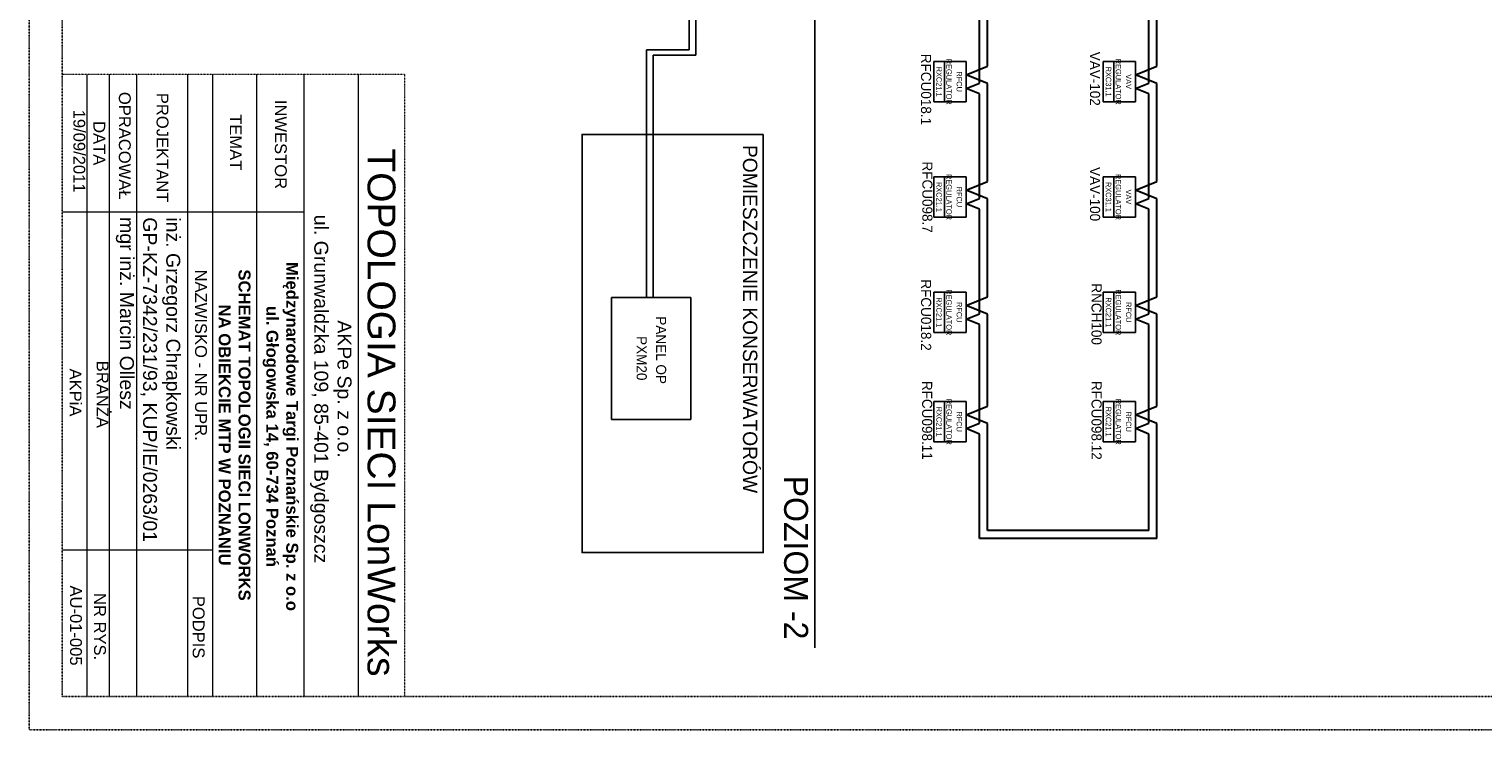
# Model space of a CAD drawing. Header units: millimetres. Extents: x -4295 to 10692, y -6128 to -188.
# Tile 16 of 30: x 6261 to 8446, y -6128 to -5075. Entities that reach past the tile are written whole.
import ezdxf
from ezdxf.enums import TextEntityAlignment as Align

# ---------------------------------------------------------------- set-up
doc = ezdxf.new("R2010")
doc.units = ezdxf.units.MM
doc.linetypes.add('ACAD_ISO07W100', pattern=[3, 0, -3])
doc.linetypes.add('DOT2', pattern=[0.125, 0, -0.125])
for name, color, linetype in [('_p_ramka', 7, 'Continuous'), ('AIS_SZAFY', 184, 'Continuous'), ('AIS_tabelka', 184, 'Continuous'), ('AUTOMATYKA_KABLE1', 30, 'Continuous'), ('BACnet_LON', 170, 'Continuous'), ('BMS_podkład', 184, 'DOT2')]:
    doc.layers.add(name, color=color, linetype=linetype)
for name, color, linetype, lineweight in [('ETHERNET', 10, 'Continuous', 30), ('opisy', 7, 'Continuous', 40), ('tabela 100', 8, 'Continuous', 0)]:
    doc.layers.add(name, color=color, linetype=linetype, lineweight=lineweight)
doc.styles.add('VARSOVIA', font='ARIALN.TTF')

msp = doc.modelspace()

# ---------------------------------------------------------------- linework, layer by layer
at = {"layer": '_p_ramka', "color": 0, "lineweight": 25}
msp.add_lwpolyline([(7364.4, -5233.2), (7364.4, -5861.6), (7092.3, -5861.6), (7092.3, -5233.2)], close=True, dxfattribs=at)
at = {"layer": 'AIS_SZAFY'}
for p, q in [((7136.5, -5661.6), (7136.5, -5478.2)), ((7136.5, -5478.2), (7255.8, -5478.2)), ((7255.8, -5661.6), (7255.8, -5478.2)), ((7255.8, -5661.6), (7136.5, -5661.6))]:
    msp.add_line(p, q, dxfattribs=at)
at = {"layer": 'AIS_tabelka', "linetype": 'DOT2'}
for p, q in [((6261, -6128), (6261, -188)), ((6311, -6078), (6311, -488)), ((10411, -6078), (6311, -6078)), ((10461, -6128), (6261, -6128))]:
    msp.add_line(p, q, dxfattribs=at)
at = {"layer": 'AIS_tabelka', "color": 6}
msp.add_line((7441.8, -514.5), (7441.8, -6004.5), dxfattribs=at)
at = {"layer": 'AUTOMATYKA_KABLE1'}
for p, q in [((7253, -4334.9), (7253, -5106.3)), ((7262.7, -4326.8), (7263.1, -5114.4)), ((7188.9, -5106.3), (7253, -5106.3)), ((7188.9, -5106.3), (7188.9, -5478.2)), ((7198.9, -5114.4), (7263.1, -5114.4)), ((7198.9, -5114.4), (7198.9, -5478.2))]:
    msp.add_line(p, q, dxfattribs=at)
at = {"layer": 'BACnet_LON'}
for p, q in [((7620.7, -5123.6), (7636.9, -5123.6)), ((7620.7, -5123.6), (7620.7, -5184.4)), ((7636.9, -5123.6), (7636.9, -5184.4)), ((7636.9, -5123.6), (7653.1, -5123.6)), ((7636.9, -5123.6), (7636.9, -5184.4)), ((7653.1, -5123.6), (7669.3, -5123.6)), ((7669.3, -5123.6), (7669.3, -5184.4)), ((7875.3, -5123.6), (7891.5, -5123.6)), ((7875.3, -5123.6), (7875.3, -5184.4)), ((7891.5, -5123.6), (7891.5, -5184.4)), ((7891.5, -5123.6), (7907.7, -5123.6)), ((7891.5, -5123.6), (7891.5, -5184.4)), ((7907.7, -5123.6), (7923.9, -5123.6)), ((7923.9, -5123.6), (7923.9, -5184.4)), ((7636.9, -5184.4), (7620.7, -5184.4)), ((7653.1, -5184.4), (7636.9, -5184.4)), ((7669.3, -5184.4), (7653.1, -5184.4)), ((7891.5, -5184.4), (7875.3, -5184.4)), ((7907.7, -5184.4), (7891.5, -5184.4)), ((7923.9, -5184.4), (7907.7, -5184.4)), ((7620.7, -5296.9), (7636.9, -5296.9)), ((7620.7, -5296.9), (7620.7, -5357.6)), ((7636.9, -5296.9), (7636.9, -5357.6)), ((7636.9, -5296.9), (7653.1, -5296.9)), ((7636.9, -5296.9), (7636.9, -5357.6)), ((7653.1, -5296.9), (7669.3, -5296.9)), ((7669.3, -5296.9), (7669.3, -5357.6)), ((7875.3, -5296.9), (7891.5, -5296.9)), ((7875.3, -5296.9), (7875.3, -5357.6)), ((7891.5, -5296.9), (7891.5, -5357.6)), ((7891.5, -5296.9), (7907.7, -5296.9)), ((7891.5, -5296.9), (7891.5, -5357.6)), ((7907.7, -5296.9), (7923.9, -5296.9)), ((7923.9, -5296.9), (7923.9, -5357.6)), ((7636.9, -5357.6), (7620.7, -5357.6)), ((7653.1, -5357.6), (7636.9, -5357.6)), ((7669.3, -5357.6), (7653.1, -5357.6)), ((7891.5, -5357.6), (7875.3, -5357.6)), ((7907.7, -5357.6), (7891.5, -5357.6)), ((7923.9, -5357.6), (7907.7, -5357.6)), ((7620.7, -5470.1), (7636.9, -5470.1)), ((7620.7, -5470.1), (7620.7, -5530.9)), ((7636.9, -5470.1), (7636.9, -5530.9)), ((7636.9, -5470.1), (7653.1, -5470.1)), ((7636.9, -5470.1), (7636.9, -5530.9)), ((7653.1, -5470.1), (7669.3, -5470.1)), ((7669.3, -5470.1), (7669.3, -5530.9)), ((7875.3, -5470.1), (7891.5, -5470.1)), ((7875.3, -5470.1), (7875.3, -5530.9)), ((7891.5, -5470.1), (7891.5, -5530.9)), ((7891.5, -5470.1), (7907.7, -5470.1)), ((7891.5, -5470.1), (7891.5, -5530.9)), ((7907.7, -5470.1), (7923.9, -5470.1)), ((7923.9, -5470.1), (7923.9, -5530.9)), ((7636.9, -5530.9), (7620.7, -5530.9)), ((7653.1, -5530.9), (7636.9, -5530.9)), ((7669.3, -5530.9), (7653.1, -5530.9)), ((7891.5, -5530.9), (7875.3, -5530.9)), ((7907.7, -5530.9), (7891.5, -5530.9)), ((7923.9, -5530.9), (7907.7, -5530.9)), ((7620.7, -5634.6), (7636.9, -5634.6)), ((7620.7, -5634.6), (7620.7, -5695.3)), ((7636.9, -5634.6), (7636.9, -5695.3)), ((7636.9, -5634.6), (7653.1, -5634.6)), ((7636.9, -5634.6), (7636.9, -5695.3)), ((7653.1, -5634.6), (7669.3, -5634.6)), ((7669.3, -5634.6), (7669.3, -5695.3)), ((7875.3, -5634.6), (7891.5, -5634.6)), ((7875.3, -5634.6), (7875.3, -5695.3)), ((7891.5, -5634.6), (7891.5, -5695.3)), ((7891.5, -5634.6), (7907.7, -5634.6)), ((7891.5, -5634.6), (7891.5, -5695.3)), ((7907.7, -5634.6), (7923.9, -5634.6)), ((7923.9, -5634.6), (7923.9, -5695.3)), ((7636.9, -5695.3), (7620.7, -5695.3)), ((7653.1, -5695.3), (7636.9, -5695.3)), ((7669.3, -5695.3), (7653.1, -5695.3)), ((7891.5, -5695.3), (7875.3, -5695.3)), ((7907.7, -5695.3), (7891.5, -5695.3)), ((7923.9, -5695.3), (7907.7, -5695.3))]:
    msp.add_line(p, q, dxfattribs=at)
at = {"layer": 'ETHERNET'}
for p, q in [((7701.7, -5101.2), (7701.7, -4992.2)), ((7956.3, -5130.7), (7956.3, -4992.2)), ((7689.5, -5126.7), (7689.5, -5008)), ((7944.1, -5156.2), (7944.1, -5008)), ((7701.7, -5130.7), (7701.7, -5101.2)), ((7956.3, -5130.7), (7956.3, -5101.2)), ((7669.3, -5143.7), (7701.7, -5130.7)), ((7689.5, -5156.2), (7689.5, -5113.3)), ((7923.9, -5143.7), (7956.3, -5130.7)), ((7944.1, -5156.2), (7944.1, -5113.3)), ((7701.7, -5156.7), (7669.3, -5143.7)), ((7669.3, -5164.3), (7689.5, -5156.2)), ((7701.7, -5195), (7701.7, -5156.7)), ((7956.3, -5156.7), (7923.9, -5143.7)), ((7923.9, -5164.3), (7944.1, -5156.2)), ((7956.3, -5195), (7956.3, -5156.7)), ((7689.5, -5172.4), (7669.3, -5164.3)), ((7689.5, -5210.8), (7689.5, -5172.4)), ((7944.1, -5172.4), (7923.9, -5164.3)), ((7944.1, -5210.8), (7944.1, -5172.4)), ((7701.7, -5304), (7701.7, -5195)), ((7956.3, -5304), (7956.3, -5195)), ((7689.5, -5329.5), (7689.5, -5210.8)), ((7944.1, -5329.5), (7944.1, -5210.8)), ((7944.1, -5329.5), (7944.1, -5286.6)), ((7956.3, -5304), (7956.3, -5274.4)), ((7669.3, -5316.9), (7701.7, -5304)), ((7923.9, -5316.9), (7956.3, -5304)), ((7701.7, -5329.9), (7669.3, -5316.9)), ((7669.3, -5337.6), (7689.5, -5329.5)), ((7701.7, -5368.2), (7701.7, -5329.9)), ((7956.3, -5329.9), (7923.9, -5316.9)), ((7923.9, -5337.6), (7944.1, -5329.5)), ((7956.3, -5368.2), (7956.3, -5329.9)), ((7689.5, -5345.7), (7669.3, -5337.6)), ((7689.5, -5384), (7689.5, -5345.7)), ((7944.1, -5345.7), (7923.9, -5337.6)), ((7944.1, -5384), (7944.1, -5345.7)), ((7701.7, -5477.2), (7701.7, -5368.2)), ((7701.7, -5477.2), (7701.7, -5368.2)), ((7956.3, -5477.2), (7956.3, -5368.2)), ((7689.5, -5502.7), (7689.5, -5384)), ((7689.5, -5502.7), (7689.5, -5384)), ((7944.1, -5502.7), (7944.1, -5384)), ((7689.5, -5502.7), (7689.5, -5459.8)), ((7701.7, -5477.2), (7701.7, -5447.7)), ((7944.1, -5502.7), (7944.1, -5459.8)), ((7956.3, -5477.2), (7956.3, -5447.7)), ((7669.3, -5490.2), (7701.7, -5477.2)), ((7923.9, -5490.2), (7956.3, -5477.2)), ((7701.7, -5503.2), (7669.3, -5490.2)), ((7669.3, -5510.8), (7689.5, -5502.7)), ((7701.7, -5612.2), (7701.7, -5503.2)), ((7956.3, -5503.2), (7923.9, -5490.2)), ((7923.9, -5510.8), (7944.1, -5502.7)), ((7956.3, -5641.7), (7956.3, -5503.2)), ((7689.5, -5518.9), (7669.3, -5510.8)), ((7689.5, -5637.6), (7689.5, -5518.9)), ((7944.1, -5518.9), (7923.9, -5510.8)), ((7944.1, -5667.2), (7944.1, -5518.9)), ((7701.7, -5641.7), (7701.7, -5612.2)), ((7956.3, -5641.7), (7956.3, -5612.2)), ((7689.5, -5667.2), (7689.5, -5624.3)), ((7944.1, -5667.2), (7944.1, -5624.3)), ((7669.3, -5654.7), (7701.7, -5641.7)), ((7701.7, -5667.6), (7669.3, -5654.7)), ((7923.9, -5654.7), (7956.3, -5641.7)), ((7956.3, -5667.6), (7923.9, -5654.7)), ((7669.3, -5675.3), (7689.5, -5667.2)), ((7689.5, -5683.4), (7669.3, -5675.3)), ((7701.7, -5706), (7701.7, -5667.6)), ((7923.9, -5675.3), (7944.1, -5667.2)), ((7944.1, -5683.4), (7923.9, -5675.3)), ((7956.3, -5706), (7956.3, -5667.6)), ((7689.5, -5721.7), (7689.5, -5683.4)), ((7944.1, -5721.7), (7944.1, -5683.4)), ((7689.5, -5840.4), (7689.5, -5721.7)), ((7701.7, -5828.3), (7701.7, -5706)), ((7944.1, -5828.3), (7944.1, -5721.7)), ((7956.3, -5840.4), (7956.3, -5706)), ((7944.1, -5828.3), (7701.7, -5828.3)), ((7956.3, -5840.4), (7689.5, -5840.4))]:
    msp.add_line(p, q, dxfattribs=at)
at = {"layer": 'tabela 100', "color": 0, "linetype": 'DOT2'}
for p, q in [((6310.9, -5142.9), (6825.4, -5142.9)), ((6825.4, -5142.9), (6825.4, -6078))]:
    msp.add_line(p, q, dxfattribs=at)
at = {"layer": 'tabela 100', "color": 7, "linetype": 'ByBlock'}
for p, q in [((6348.3, -6078), (6348.3, -5143.4)), ((6382.1, -6016.7), (6382.1, -5143.4)), ((6382.1, -6016.7), (6382.1, -5143.4)), ((6382.1, -6016.7), (6382.1, -5143.4)), ((6382.1, -6078), (6382.1, -5143.4)), ((6423.1, -6078), (6423.1, -5142.7)), ((6499.7, -6078), (6499.7, -5143.4)), ((6537.4, -6078), (6537.4, -5143.4)), ((6603.2, -6078), (6603.2, -5143.4)), ((6674.4, -6078), (6674.4, -5143.4)), ((6756.4, -6078), (6756.4, -5142.9)), ((6674.2, -5350.1), (6311, -5350.1)), ((6311, -5857.6), (6537.4, -5857.6))]:
    msp.add_line(p, q, dxfattribs=at)

# ---------------------------------------------------------------- texts
at = {"layer": 'BMS_podkład', "color": 4}
for s, p in [('VAV-102', (7863.2, -5109)), ('RFCU018.1', (7609.3, -5112.1)), ('RFCU098.7', (7611.2, -5273.9)), ('VAV-100', (7863.2, -5282.3)), ('RFCU018.2', (7609.3, -5451)), ('RNCH100', (7865.5, -5457)), ('PANEL OP', (7211, -5506.6)), ('RFCU098.11', (7610.9, -5603.6)), ('RFCU098.12', (7865.5, -5603.6))]:
    msp.add_text(s, height=15.19, rotation=270, dxfattribs=at).set_placement(p, align=Align.MIDDLE_LEFT)
at = {"layer": 'BMS_podkład', "style": 'VARSOVIA'}
for s, p in [('RXC21.1', (7628.8, -5154)), ('REGULATOR', (7643.7, -5154.1)), ('RXC31.1', (7883.4, -5154)), ('REGULATOR', (7898.3, -5154.1)), ('RFCU', (7659.2, -5154)), ('VAV', (7913.7, -5154)), ('RXC21.1', (7628.8, -5327.2)), ('REGULATOR', (7643.7, -5327.3)), ('RXC31.1', (7883.4, -5327.2)), ('REGULATOR', (7898.3, -5327.3)), ('RFCU', (7659.2, -5327.2)), ('VAV', (7913.7, -5327.2)), ('RXC21.1', (7628.8, -5500.5)), ('REGULATOR', (7643.7, -5500.6)), ('RXC21.1', (7883.4, -5500.5)), ('REGULATOR', (7898.3, -5500.6)), ('RFCU', (7659.2, -5500.5)), ('RFCU', (7913.7, -5500.5)), ('REGULATOR', (7643.7, -5665)), ('REGULATOR', (7898.3, -5665)), ('RXC21.1', (7628.8, -5664.9)), ('RFCU', (7659.2, -5664.9)), ('RXC21.1', (7883.4, -5664.9)), ('RFCU', (7913.7, -5664.9))]:
    msp.add_text(s, height=8.1, rotation=270, dxfattribs=at).set_placement(p, align=Align.MIDDLE_CENTER)
at = {"layer": 'BMS_podkład'}
msp.add_text('PXM20', height=15.19, rotation=270, dxfattribs=at).set_placement((7181.8, -5536.3), align=Align.MIDDLE_LEFT)
at = {"layer": 'opisy', "linetype": 'ACAD_ISO07W100', "attachment_point": 1, "rotation": 270}
for s, insert, char_height, width in [('POMIESZCZENIE KONSERWATORÓW', (7355.6, -5249.1), 21.6, 522.859), ('POZIOM -2', (7431.9, -5746), 36, 642.002)]:
    msp.add_mtext(s, dxfattribs=dict(at, insert=insert, char_height=char_height, width=width))
at = {"layer": 'tabela 100', "linetype": 'Continuous', "rotation": 270}
for s, insert, char_height, width, attachment_point in [('{\\fArial|b0|i0|c238|p34;OPRACOWAŁ}', (6413.8, -5169.4), 17.807, 174.426, 1), ('{\\fArial|b0|i0|c238|p34;PROJEKTANT}', (6470.5, -5170.8), 17.807, 168.05, 1), ('{\\fArial|b0|i0|c238|p34;19/09/2011}', (6345.4, -5196.1), 17.807, 274.358, 1), ('{\\fArial|b0|i0|c238|p34;INWESTOR}', (6648.3, -5181.4), 17.807, 151.923, 1), ('{\\fArial|b0|i0|c238|p34;DATA}', (6375.5, -5213.3), 17.807, 88.595, 1), ('{\\fArial|b0|i0|c238|p34;TEMAT}', (6580.6, -5202.9), 17.807, 151.923, 1), ('{\\fArial|b0|i0|c238|p34;TOPOLOGIA SIECI LonWorks}', (6811.7, -5254.3), 41.898, 956.737, 1), ('{\\fArial|b0|i0|c238|p34;mgr inż. Marcin Ollesz}', (6418.6, -5357.5), 20.949, 313.085, 1), ('{\\fArial|b0|i0|c238|p34;inż. Grzegorz Chrapkowski \\PGP-KZ-7342/231/93, KUP/IE/0263/01}', (6488.2, -5357.8), 20.949, 486.358, 1), ('{\\fArial|b0|i0|c238|p34;AKPe Sp. z o.o. \\Pul. Grunwaldzka 109, 85-401 Bydgoszcz}', (6745.6, -5615.8), 20.949, 602.444, 2), ('{\\fArial|b0|i0|c238|p34;NAZWISKO - NR UPR.}', (6528.3, -5436.4), 17.807, 283.046, 1), ('{\\fArial|b1|i0|c238|p34;Międzynarodowe Targi Poznańskie Sp. z o.o \\Pul. Głogowska 14, 60-734 Poznań}', (6638.8, -5687.1), 17.92, 922.798, 5), ('{\\fArial|b1|i0|c238|p34;SCHEMAT TOPOLOGII SIECI LONWORKS \\PNA OBIEKCIE MTP W POZNANIU}', (6569.8, -5685), 17.92, 660.48, 5), ('{\\fArial|b0|i0|c238|p34;AKPiA}', (6339.8, -5585.1), 17.807, 187.464, 1), ('{\\fArial|b0|i0|c238|p34;BRANŻA}', (6380.4, -5573.4), 17.807, 151.923, 1), ('{\\fArial|b0|i0|c238|p34;AU-01-005}', (6340.4, -5911), 17.807, 71.252, 1), ('{\\fArial|b0|i0|c238|p34;NR RYS.}', (6376.5, -5922.3), 17.807, 192.382, 1), ('{\\fArial|b0|i0|c238|p34;PODPIS}', (6524.8, -5926.5), 17.807, 168.05, 1)]:
    msp.add_mtext(s, dxfattribs=dict(at, insert=insert, char_height=char_height, width=width, attachment_point=attachment_point))

doc.saveas('drawing.dxf')
